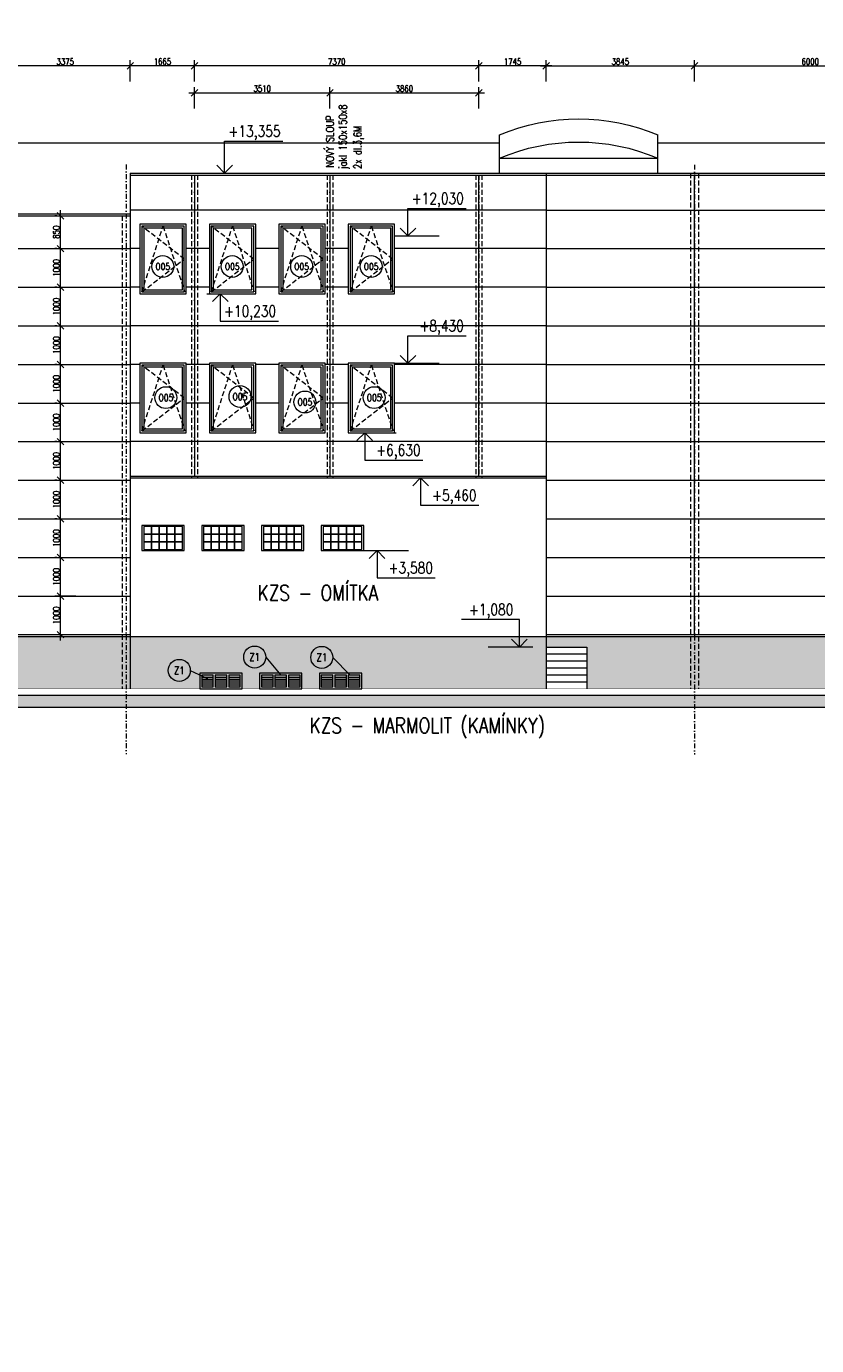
# Model space of a CAD drawing. Header units: millimetres. Extents: x -485339 to 350584, y -1189936 to 0.
# Tile 170 of 256: x -73199 to -52715, y -989655 to -955481. Entities that reach past the tile are written whole.
import ezdxf
from ezdxf.enums import TextEntityAlignment as Align

# ---------------------------------------------------------------- set-up
doc = ezdxf.new("R2010")
doc.units = ezdxf.units.MM
doc.header["$LTSCALE"] = 10
doc.linetypes.add('DASHDOT', pattern=[25.4, 12.7, -6.35, 0, -6.35])
doc.linetypes.add('ČÁRKOVANÁ', pattern=[19.05, 12.7, -6.35])
doc.layers.get('Defpoints').update_dxf_attribs({"color": 201})
for name, color, linetype, lineweight in [('N_kóty', 10, 'Continuous', 18), ('N_okna', 10, 'Continuous', 18), ('N_popis', 10, 'Continuous', 18), ('N_popis_fasáda', 212, 'Continuous', 18), ('N_popis_otvory', 10, 'Continuous', 18), ('N_čáry_obv.plášt', 212, 'Continuous', 18), ('N_čáry_plné', 10, 'Continuous', 18), ('N_šrary', 10, 'Continuous', 18), ('St__otvory_dveře', 40, 'Continuous', 18), ('St_kóty', 132, 'Continuous', 18), ('St_kóty_výškové', 132, 'Continuous', 18), ('St_otvory_okna', 40, 'Continuous', 18), ('St_sloupy_opláštění_pohled', 25, 'ČÁRKOVANÁ', 18), ('St_čáry_obrys', 5, 'Continuous', 35), ('St_čáry_plné', 250, 'Continuous', 18), ('St_šrafy', 250, 'Continuous', 18)]:
    doc.layers.add(name, color=color, linetype=linetype, lineweight=lineweight)
doc.styles.add('ROMANS', font='romans.shx', dxfattribs={"width": 0.8})
doc.styles.get("Standard").update_dxf_attribs({"font": 'simplex.shx', "width": 0.8})
doc.dimstyles.new('stavebníM100', dxfattribs={"dimtxt": 165, "dimasz": 170, "dimexe": 150, "dimexo": 100, "dimgap": 30, "dimtad": 1, "dimdec": 0, "dimtxsty": 'Standard', "dimblk": 'OBLIQUE', "dimcen": -2.5, "dimdle": 150, "dimclrd": 256, "dimclre": 256, "dimclrt": 256, "dimadec": 4, "dimazin": 0, "dimtfac": 1, "dimtdec": 0, "dimtmove": 2, "dimatfit": 3, "dimldrblk": 'OBLIQUE', "dimfxl": 400, "dimfxlon": 1, "dimlwd": -1, "dimlwe": -1, "dimarcsym": 0})

# ---------------------------------------------------------------- blocks, each defined once
blk = doc.blocks.new('G$C234DA3A5')
at = {"layer": 'St_otvory_okna', "color": 0}
for points in [[(0, 0), (1200, 0), (1200, 1800), (0, 1800)], [(50, 50), (1150, 50), (1150, 1750), (50, 1750)], [(100, 100), (1100, 100), (1100, 1700), (100, 1700)]]:
    blk.add_lwpolyline(points, close=True, dxfattribs=at)
at = {"layer": 'St_otvory_okna', "color": 0, "linetype": 'ČÁRKOVANÁ'}
for points in [[(50, 50), (1150, 900), (50, 1750)], [(50, 50), (600, 1750), (1162, 50)]]:
    blk.add_lwpolyline(points, dxfattribs=at)
blk = doc.blocks.new('*U5587')
at = {"layer": 'St_otvory_okna'}
blk.add_lwpolyline([(-100, -100), (100, -100), (100, 100), (-100, 100)], close=True, dxfattribs=at)
blk = doc.blocks.new('*U5586')
at = {"layer": 'St_otvory_okna'}
for p in [(0, 400), (200, 400), (400, 400), (600, 400), (800, 400), (0, 200), (0, 0), (200, 200), (200, 0), (400, 200), (400, 0), (600, 200), (600, 0), (800, 200), (800, 0)]:
    blk.add_blockref('*U5587', p, dxfattribs=at)
blk = doc.blocks.new('*U5589')
at = {"layer": 'St_otvory_okna'}
blk.add_lwpolyline([(-100, -100), (100, -100), (100, 100), (-100, 100)], close=True, dxfattribs=at)
blk = doc.blocks.new('*U5588')
at = {"layer": 'St_otvory_okna'}
for p in [(0, 400), (200, 400), (400, 400), (600, 400), (800, 400), (0, 200), (0, 0), (200, 200), (200, 0), (400, 200), (400, 0), (600, 200), (600, 0), (800, 200), (800, 0)]:
    blk.add_blockref('*U5589', p, dxfattribs=at)
blk = doc.blocks.new('*U5591')
at = {"layer": 'St_otvory_okna'}
blk.add_lwpolyline([(-100, -100), (100, -100), (100, 100), (-100, 100)], close=True, dxfattribs=at)
blk = doc.blocks.new('*U5590')
at = {"layer": 'St_otvory_okna'}
for p in [(0, 400), (200, 400), (400, 400), (600, 400), (800, 400), (0, 200), (0, 0), (200, 200), (200, 0), (400, 200), (400, 0), (600, 200), (600, 0), (800, 200), (800, 0)]:
    blk.add_blockref('*U5591', p, dxfattribs=at)
blk = doc.blocks.new('*U5593')
at = {"layer": 'St_otvory_okna'}
blk.add_lwpolyline([(-100, -100), (100, -100), (100, 100), (-100, 100)], close=True, dxfattribs=at)
blk = doc.blocks.new('*U5592')
at = {"layer": 'St_otvory_okna'}
for p in [(0, 400), (200, 400), (400, 400), (600, 400), (800, 400), (0, 200), (0, 0), (200, 200), (200, 0), (400, 200), (400, 0), (600, 200), (600, 0), (800, 200), (800, 0)]:
    blk.add_blockref('*U5593', p, dxfattribs=at)
blk = doc.blocks.new('G$CCE6EB1B3')
at = {"layer": 'St__otvory_dveře', "color": 0}
for points in [[(-550, -400), (550, -400), (550, 0), (-550, 0)], [(-500, -350), (-200, -350), (-200, -50), (-500, -50)], [(-150, -350), (150, -350), (150, -50), (-150, -50)], [(200, -350), (500, -350), (500, -50), (200, -50)]]:
    blk.add_lwpolyline(points, close=True, dxfattribs=at)
for points in [[(-500, -100), (-200, -100)], [(-500, -150), (-200, -150)], [(-500, -200), (-200, -200)], [(-500, -250), (-200, -250)], [(-500, -300), (-200, -300)], [(-150, -100), (150, -100)], [(-150, -150), (150, -150)], [(-150, -200), (150, -200)], [(-150, -250), (150, -250)], [(-150, -300), (150, -300)], [(200, -100), (500, -100)], [(200, -150), (500, -150)], [(200, -200), (500, -200)], [(200, -250), (500, -250)], [(200, -300), (500, -300)]]:
    blk.add_lwpolyline(points, dxfattribs=at)
blk = doc.blocks.new('*U4031')
at = {"color": 0, "linetype": 'ByBlock', "lineweight": -2}
blk.add_line((3, 0), (-7, 0), dxfattribs=at)
for points in [[(0, 0), (0, -6.12), (0, -6.12), (-13, -6.12)], [(1.75, -1.75), (0, 0), (-1.75, -1.75)]]:
    blk.add_lwpolyline(points, dxfattribs=at)
at = {"color": 0, "linetype": 'ByBlock', "lineweight": -2, "style": 'ROMANS', "width": 0.8}
for tag, p in [('VYSKA', (-3.45, -2.62)), ('POPIS_001', (-12.5, -7.13))]:
    blk.add_attdef(tag, text='', height=2.5, dxfattribs=at).set_placement(p, align=Align.TOP_RIGHT)
blk = doc.blocks.new('*U4033')
at = {"color": 0, "linetype": 'ByBlock', "lineweight": -2}
blk.add_line((3, 0), (-7, 0), dxfattribs=at)
for points in [[(0, 0), (0, 6.12), (0, 6.12), (-13, 6.12)], [(1.75, 1.75), (0, 0), (-1.75, 1.75)]]:
    blk.add_lwpolyline(points, dxfattribs=at)
at = {"color": 0, "linetype": 'ByBlock', "lineweight": -2, "style": 'ROMANS', "width": 0.8}
for tag, p in [('VYSKA', (-3.45, 9.62)), ('POPIS_001', (-12.5, 5.12))]:
    blk.add_attdef(tag, text='', height=2.5, dxfattribs=at).set_placement(p, align=Align.TOP_RIGHT)
blk = doc.blocks.new('*U4035')
at = {"color": 0, "linetype": 'ByBlock', "lineweight": -2}
blk.add_line((-3, 0), (7, 0), dxfattribs=at)
for points in [[(0, 0), (0, 6.12), (0, 6.12), (13, 6.12)], [(-1.75, 1.75), (0, 0), (1.75, 1.75)]]:
    blk.add_lwpolyline(points, dxfattribs=at)
at = {"color": 0, "linetype": 'ByBlock', "lineweight": -2, "style": 'ROMANS', "width": 0.8}
blk.add_attdef('VYSKA', text='', height=2.5, dxfattribs=at).set_placement((12.5, 9.62), align=Align.TOP_RIGHT)
blk.add_attdef('POPIS_001', text='', height=2.5, dxfattribs=at).set_placement((12.5, 5.12), align=Align.TOP_LEFT)
blk = doc.blocks.new('_OBLIQUE')
at = {"color": 0, "linetype": 'ByBlock'}
blk.add_line((-0.5, -0.5), (0.5, 0.5), dxfattribs=at)
blk = doc.blocks.new('*D6706')
at = {"layer": 'Defpoints', "color": 0}
for p in [(-183011, -959239), (0, -959239), (-183011, -960239)]:
    blk.add_point(p, dxfattribs=at)
at = {"layer": 'N_popis_fasáda'}
for p, q in [((-182611, -959239), (-183161, -959239)), ((-183011, -960389), (-183011, -959089)), ((-183111, -960239), (-183161, -960239))]:
    blk.add_line(p, q, dxfattribs=at)
at = {"layer": 'N_popis_fasáda', "linetype": 'ByBlock', "xscale": 170, "yscale": 170, "zscale": 170}
for p, rotation in [((-183011, -959239), 90), ((-183011, -960239), 270)]:
    blk.add_blockref('_OBLIQUE', p, dxfattribs=dict(at, rotation=rotation))
at = {"layer": 'N_popis_fasáda', "insert": (-183124, -959739), "char_height": 165, "attachment_point": 5, "rotation": 90}
blk.add_mtext('1000', dxfattribs=at)
blk = doc.blocks.new('*D6728')
at = {"layer": 'Defpoints', "color": 0}
for p in [(-55880, -956505), (-59725, -959284), (-55880, -959284)]:
    blk.add_point(p, dxfattribs=at)
at = {"layer": 'N_popis_fasáda'}
for p, q in [((-59875, -956505), (-55730, -956505)), ((-59725, -956905), (-59725, -956355)), ((-55880, -956905), (-55880, -956355))]:
    blk.add_line(p, q, dxfattribs=at)
at = {"layer": 'N_popis_fasáda', "linetype": 'ByBlock', "xscale": 170, "yscale": 170, "zscale": 170, "rotation": 180}
blk.add_blockref('_OBLIQUE', (-59725, -956505), dxfattribs=at)
at = {"layer": 'N_popis_fasáda', "linetype": 'ByBlock', "xscale": 170, "yscale": 170, "zscale": 170}
blk.add_blockref('_OBLIQUE', (-55880, -956505), dxfattribs=at)
at = {"layer": 'N_popis_fasáda', "insert": (-57802, -956393), "char_height": 165, "attachment_point": 5}
blk.add_mtext('3845', dxfattribs=at)
blk = doc.blocks.new('*D6729')
at = {"layer": 'Defpoints', "color": 0}
for p in [(-49880, -956505), (-49880, -959059), (-55880, -959284)]:
    blk.add_point(p, dxfattribs=at)
at = {"layer": 'N_popis_fasáda'}
for p, q in [((-56030, -956505), (-49730, -956505)), ((-55880, -956905), (-55880, -956355)), ((-49880, -956905), (-49880, -956355))]:
    blk.add_line(p, q, dxfattribs=at)
at = {"layer": 'N_popis_fasáda', "linetype": 'ByBlock', "xscale": 170, "yscale": 170, "zscale": 170, "rotation": 180}
blk.add_blockref('_OBLIQUE', (-55880, -956505), dxfattribs=at)
at = {"layer": 'N_popis_fasáda', "linetype": 'ByBlock', "xscale": 170, "yscale": 170, "zscale": 170}
blk.add_blockref('_OBLIQUE', (-49880, -956505), dxfattribs=at)
at = {"layer": 'N_popis_fasáda', "insert": (-52880, -956393), "char_height": 165, "attachment_point": 5}
blk.add_mtext('6000', dxfattribs=at)
blk = doc.blocks.new('*D6756')
at = {"layer": 'Defpoints', "color": 0}
for p in [(-61470, -956505), (-61470, -959284), (-59725, -959334)]:
    blk.add_point(p, dxfattribs=at)
at = {"layer": 'N_popis_fasáda'}
for p, q in [((-59575, -956505), (-61620, -956505)), ((-61470, -956905), (-61470, -956355)), ((-59725, -956905), (-59725, -956355))]:
    blk.add_line(p, q, dxfattribs=at)
at = {"layer": 'N_popis_fasáda', "linetype": 'ByBlock', "xscale": 170, "yscale": 170, "zscale": 170, "rotation": 180}
blk.add_blockref('_OBLIQUE', (-61470, -956505), dxfattribs=at)
at = {"layer": 'N_popis_fasáda', "linetype": 'ByBlock', "xscale": 170, "yscale": 170, "zscale": 170}
blk.add_blockref('_OBLIQUE', (-59725, -956505), dxfattribs=at)
at = {"layer": 'N_popis_fasáda', "insert": (-60597, -956393), "char_height": 165, "attachment_point": 5}
blk.add_mtext('1745', dxfattribs=at)
blk = doc.blocks.new('*D6757')
at = {"layer": 'Defpoints', "color": 0}
for p in [(-68840, -956505), (-68840, -959334), (-61470, -959284)]:
    blk.add_point(p, dxfattribs=at)
at = {"layer": 'N_popis_fasáda'}
for p, q in [((-61320, -956505), (-68990, -956505)), ((-68840, -956905), (-68840, -956355)), ((-61470, -956905), (-61470, -956355))]:
    blk.add_line(p, q, dxfattribs=at)
at = {"layer": 'N_popis_fasáda', "linetype": 'ByBlock', "xscale": 170, "yscale": 170, "zscale": 170, "rotation": 180}
blk.add_blockref('_OBLIQUE', (-68840, -956505), dxfattribs=at)
at = {"layer": 'N_popis_fasáda', "linetype": 'ByBlock', "xscale": 170, "yscale": 170, "zscale": 170}
blk.add_blockref('_OBLIQUE', (-61470, -956505), dxfattribs=at)
at = {"layer": 'N_popis_fasáda', "insert": (-65155, -956393), "char_height": 165, "attachment_point": 5}
blk.add_mtext('7370', dxfattribs=at)
blk = doc.blocks.new('*D6758')
at = {"layer": 'Defpoints', "color": 0}
for p in [(-70505, -956505), (-70505, -959334), (-68840, -959334)]:
    blk.add_point(p, dxfattribs=at)
at = {"layer": 'N_popis_fasáda'}
for p, q in [((-68690, -956505), (-70655, -956505)), ((-70505, -956905), (-70505, -956355)), ((-68840, -956905), (-68840, -956355))]:
    blk.add_line(p, q, dxfattribs=at)
at = {"layer": 'N_popis_fasáda', "linetype": 'ByBlock', "xscale": 170, "yscale": 170, "zscale": 170, "rotation": 180}
blk.add_blockref('_OBLIQUE', (-70505, -956505), dxfattribs=at)
at = {"layer": 'N_popis_fasáda', "linetype": 'ByBlock', "xscale": 170, "yscale": 170, "zscale": 170}
blk.add_blockref('_OBLIQUE', (-68840, -956505), dxfattribs=at)
at = {"layer": 'N_popis_fasáda', "ltscale": 2, "insert": (-69672, -956393), "char_height": 165, "attachment_point": 5}
blk.add_mtext('1665', dxfattribs=at)
blk = doc.blocks.new('*D6759')
at = {"layer": 'Defpoints', "color": 0}
for p in [(-73880, -956505), (-73880, -959059), (-70505, -959334)]:
    blk.add_point(p, dxfattribs=at)
at = {"layer": 'N_popis_fasáda'}
for p, q in [((-70355, -956505), (-74030, -956505)), ((-73880, -956905), (-73880, -956355)), ((-70505, -956905), (-70505, -956355))]:
    blk.add_line(p, q, dxfattribs=at)
at = {"layer": 'N_popis_fasáda', "linetype": 'ByBlock', "xscale": 170, "yscale": 170, "zscale": 170, "rotation": 180}
blk.add_blockref('_OBLIQUE', (-73880, -956505), dxfattribs=at)
at = {"layer": 'N_popis_fasáda', "linetype": 'ByBlock', "xscale": 170, "yscale": 170, "zscale": 170}
blk.add_blockref('_OBLIQUE', (-70505, -956505), dxfattribs=at)
at = {"layer": 'N_popis_fasáda', "ltscale": 2, "insert": (-72192, -956393), "char_height": 165, "attachment_point": 5}
blk.add_mtext('3375', dxfattribs=at)
blk = doc.blocks.new('*D6778')
at = {"layer": 'Defpoints', "color": 0}
for p in [(-72313, -970239), (-70715, -970239), (-70715, -971239)]:
    blk.add_point(p, dxfattribs=at)
at = {"layer": 'N_popis_fasáda'}
for p, q in [((-72313, -971389), (-72313, -970089)), ((-71913, -970239), (-72463, -970239)), ((-71913, -971239), (-72463, -971239))]:
    blk.add_line(p, q, dxfattribs=at)
at = {"layer": 'N_popis_fasáda', "linetype": 'ByBlock', "xscale": 170, "yscale": 170, "zscale": 170}
for p, rotation in [((-72313, -970239), 90), ((-72313, -971239), 270)]:
    blk.add_blockref('_OBLIQUE', p, dxfattribs=dict(at, rotation=rotation))
at = {"layer": 'N_popis_fasáda', "insert": (-72425, -970739), "char_height": 165, "attachment_point": 5, "rotation": 90}
blk.add_mtext('1000', dxfattribs=at)
blk = doc.blocks.new('*D6779')
at = {"layer": 'Defpoints', "color": 0}
for p in [(-72313, -969239), (-72313, -969239), (-70715, -970239)]:
    blk.add_point(p, dxfattribs=at)
at = {"layer": 'N_popis_fasáda'}
for p, q in [((-72313, -970389), (-72313, -969089)), ((-72413, -969239), (-72463, -969239)), ((-71913, -970239), (-72463, -970239))]:
    blk.add_line(p, q, dxfattribs=at)
at = {"layer": 'N_popis_fasáda', "linetype": 'ByBlock', "xscale": 170, "yscale": 170, "zscale": 170}
for p, rotation in [((-72313, -969239), 90), ((-72313, -970239), 270)]:
    blk.add_blockref('_OBLIQUE', p, dxfattribs=dict(at, rotation=rotation))
at = {"layer": 'N_popis_fasáda', "insert": (-72425, -969739), "char_height": 165, "attachment_point": 5, "rotation": 90}
blk.add_mtext('1000', dxfattribs=at)
blk = doc.blocks.new('*D6780')
at = {"layer": 'Defpoints', "color": 0}
for p in [(-72313, -968239), (-72313, -968239), (-72313, -969239)]:
    blk.add_point(p, dxfattribs=at)
at = {"layer": 'N_popis_fasáda'}
for p, q in [((-72313, -969389), (-72313, -968089)), ((-72413, -968239), (-72463, -968239)), ((-72413, -969239), (-72463, -969239))]:
    blk.add_line(p, q, dxfattribs=at)
at = {"layer": 'N_popis_fasáda', "linetype": 'ByBlock', "xscale": 170, "yscale": 170, "zscale": 170}
for p, rotation in [((-72313, -968239), 90), ((-72313, -969239), 270)]:
    blk.add_blockref('_OBLIQUE', p, dxfattribs=dict(at, rotation=rotation))
at = {"layer": 'N_popis_fasáda', "insert": (-72425, -968739), "char_height": 165, "attachment_point": 5, "rotation": 90}
blk.add_mtext('1000', dxfattribs=at)
blk = doc.blocks.new('*D6781')
at = {"layer": 'Defpoints', "color": 0}
for p in [(-72313, -967239), (-72313, -967239), (-72313, -968239)]:
    blk.add_point(p, dxfattribs=at)
at = {"layer": 'N_popis_fasáda'}
for p, q in [((-72313, -968389), (-72313, -967089)), ((-72413, -967239), (-72463, -967239)), ((-72413, -968239), (-72463, -968239))]:
    blk.add_line(p, q, dxfattribs=at)
at = {"layer": 'N_popis_fasáda', "linetype": 'ByBlock', "xscale": 170, "yscale": 170, "zscale": 170}
for p, rotation in [((-72313, -967239), 90), ((-72313, -968239), 270)]:
    blk.add_blockref('_OBLIQUE', p, dxfattribs=dict(at, rotation=rotation))
at = {"layer": 'N_popis_fasáda', "insert": (-72425, -967739), "char_height": 165, "attachment_point": 5, "rotation": 90}
blk.add_mtext('1000', dxfattribs=at)
blk = doc.blocks.new('*D6782')
at = {"layer": 'Defpoints', "color": 0}
for p in [(-72313, -966239), (-72313, -966239), (-72313, -967239)]:
    blk.add_point(p, dxfattribs=at)
at = {"layer": 'N_popis_fasáda'}
for p, q in [((-72413, -966239), (-72463, -966239)), ((-72313, -967389), (-72313, -966089)), ((-72413, -967239), (-72463, -967239))]:
    blk.add_line(p, q, dxfattribs=at)
at = {"layer": 'N_popis_fasáda', "linetype": 'ByBlock', "xscale": 170, "yscale": 170, "zscale": 170}
for p, rotation in [((-72313, -966239), 90), ((-72313, -967239), 270)]:
    blk.add_blockref('_OBLIQUE', p, dxfattribs=dict(at, rotation=rotation))
at = {"layer": 'N_popis_fasáda', "insert": (-72425, -966739), "char_height": 165, "attachment_point": 5, "rotation": 90}
blk.add_mtext('1000', dxfattribs=at)
blk = doc.blocks.new('*D6783')
at = {"layer": 'Defpoints', "color": 0}
for p in [(-72313, -965239), (-72313, -965239), (-72313, -966239)]:
    blk.add_point(p, dxfattribs=at)
at = {"layer": 'N_popis_fasáda'}
for p, q in [((-72413, -965239), (-72463, -965239)), ((-72313, -966389), (-72313, -965089)), ((-72413, -966239), (-72463, -966239))]:
    blk.add_line(p, q, dxfattribs=at)
at = {"layer": 'N_popis_fasáda', "linetype": 'ByBlock', "xscale": 170, "yscale": 170, "zscale": 170}
for p, rotation in [((-72313, -965239), 90), ((-72313, -966239), 270)]:
    blk.add_blockref('_OBLIQUE', p, dxfattribs=dict(at, rotation=rotation))
at = {"layer": 'N_popis_fasáda', "insert": (-72425, -965739), "char_height": 165, "attachment_point": 5, "rotation": 90}
blk.add_mtext('1000', dxfattribs=at)
blk = doc.blocks.new('*D6784')
at = {"layer": 'Defpoints', "color": 0}
for p in [(-72313, -964239), (-72313, -964239), (-72313, -965239)]:
    blk.add_point(p, dxfattribs=at)
at = {"layer": 'N_popis_fasáda'}
for p, q in [((-72413, -964239), (-72463, -964239)), ((-72313, -965389), (-72313, -964089)), ((-72413, -965239), (-72463, -965239))]:
    blk.add_line(p, q, dxfattribs=at)
at = {"layer": 'N_popis_fasáda', "linetype": 'ByBlock', "xscale": 170, "yscale": 170, "zscale": 170}
for p, rotation in [((-72313, -964239), 90), ((-72313, -965239), 270)]:
    blk.add_blockref('_OBLIQUE', p, dxfattribs=dict(at, rotation=rotation))
at = {"layer": 'N_popis_fasáda', "insert": (-72425, -964739), "char_height": 165, "attachment_point": 5, "rotation": 90}
blk.add_mtext('1000', dxfattribs=at)
blk = doc.blocks.new('*D6785')
at = {"layer": 'Defpoints', "color": 0}
for p in [(-72313, -963239), (-72313, -963239), (-72313, -964239)]:
    blk.add_point(p, dxfattribs=at)
at = {"layer": 'N_popis_fasáda'}
for p, q in [((-72413, -963239), (-72463, -963239)), ((-72313, -964389), (-72313, -963089)), ((-72413, -964239), (-72463, -964239))]:
    blk.add_line(p, q, dxfattribs=at)
at = {"layer": 'N_popis_fasáda', "linetype": 'ByBlock', "xscale": 170, "yscale": 170, "zscale": 170}
for p, rotation in [((-72313, -963239), 90), ((-72313, -964239), 270)]:
    blk.add_blockref('_OBLIQUE', p, dxfattribs=dict(at, rotation=rotation))
at = {"layer": 'N_popis_fasáda', "insert": (-72425, -963739), "char_height": 165, "attachment_point": 5, "rotation": 90}
blk.add_mtext('1000', dxfattribs=at)
blk = doc.blocks.new('*D6786')
at = {"layer": 'Defpoints', "color": 0}
for p in [(-72313, -962239), (-72313, -962239), (-72313, -963239)]:
    blk.add_point(p, dxfattribs=at)
at = {"layer": 'N_popis_fasáda'}
for p, q in [((-72413, -962239), (-72463, -962239)), ((-72313, -963389), (-72313, -962089)), ((-72413, -963239), (-72463, -963239))]:
    blk.add_line(p, q, dxfattribs=at)
at = {"layer": 'N_popis_fasáda', "linetype": 'ByBlock', "xscale": 170, "yscale": 170, "zscale": 170}
for p, rotation in [((-72313, -962239), 90), ((-72313, -963239), 270)]:
    blk.add_blockref('_OBLIQUE', p, dxfattribs=dict(at, rotation=rotation))
at = {"layer": 'N_popis_fasáda', "insert": (-72425, -962739), "char_height": 165, "attachment_point": 5, "rotation": 90}
blk.add_mtext('1000', dxfattribs=at)
blk = doc.blocks.new('*D6787')
at = {"layer": 'Defpoints', "color": 0}
for p in [(-72313, -961239), (-72313, -961239), (-72313, -962239)]:
    blk.add_point(p, dxfattribs=at)
at = {"layer": 'N_popis_fasáda'}
for p, q in [((-72413, -961239), (-72463, -961239)), ((-72313, -962389), (-72313, -961089)), ((-72413, -962239), (-72463, -962239))]:
    blk.add_line(p, q, dxfattribs=at)
at = {"layer": 'N_popis_fasáda', "linetype": 'ByBlock', "xscale": 170, "yscale": 170, "zscale": 170}
for p, rotation in [((-72313, -961239), 90), ((-72313, -962239), 270)]:
    blk.add_blockref('_OBLIQUE', p, dxfattribs=dict(at, rotation=rotation))
at = {"layer": 'N_popis_fasáda', "insert": (-72425, -961739), "char_height": 165, "attachment_point": 5, "rotation": 90}
blk.add_mtext('1000', dxfattribs=at)
blk = doc.blocks.new('*D6788')
at = {"layer": 'Defpoints', "color": 0}
for p in [(-72313, -960388), (-72313, -960388), (-72313, -961239)]:
    blk.add_point(p, dxfattribs=at)
at = {"layer": 'N_popis_fasáda'}
for p, q in [((-72313, -961389), (-72313, -960238)), ((-72413, -960388), (-72463, -960388)), ((-72413, -961239), (-72463, -961239))]:
    blk.add_line(p, q, dxfattribs=at)
at = {"layer": 'N_popis_fasáda', "linetype": 'ByBlock', "xscale": 170, "yscale": 170, "zscale": 170}
for p, rotation in [((-72313, -960388), 90), ((-72313, -961239), 270)]:
    blk.add_blockref('_OBLIQUE', p, dxfattribs=dict(at, rotation=rotation))
at = {"layer": 'N_popis_fasáda', "insert": (-72425, -960813), "char_height": 165, "attachment_point": 5, "rotation": 90}
blk.add_mtext('850', dxfattribs=at)
blk = doc.blocks.new('*D7830')
at = {"layer": 'Defpoints', "color": 0}
for p in [(-70505, 0), (-71855, -1049224), (-70505, -1049224)]:
    blk.add_point(p, dxfattribs=at)
at = {"layer": 'St_kóty'}
for p, q in [((-71855, -1049124), (-71855, -1049074)), ((-70505, -1048824), (-70505, -1049374)), ((-72005, -1049224), (-70355, -1049224))]:
    blk.add_line(p, q, dxfattribs=at)
at = {"layer": 'St_kóty', "linetype": 'ByBlock', "xscale": 170, "yscale": 170, "zscale": 170, "rotation": 180}
blk.add_blockref('_OBLIQUE', (-71855, -1049224), dxfattribs=at)
at = {"layer": 'St_kóty', "linetype": 'ByBlock', "xscale": 170, "yscale": 170, "zscale": 170}
blk.add_blockref('_OBLIQUE', (-70505, -1049224), dxfattribs=at)
at = {"layer": 'St_kóty', "insert": (-71180, -1049112), "char_height": 165, "attachment_point": 5}
blk.add_mtext('1350', dxfattribs=at)
blk = doc.blocks.new('*D8031')
at = {"layer": 'Defpoints', "color": 0}
for p in [(-65330, -957205), (-68840, -959334), (-65330, -959334)]:
    blk.add_point(p, dxfattribs=at)
at = {"layer": 'N_kóty'}
for p, q in [((-68840, -957605), (-68840, -957055)), ((-65330, -957605), (-65330, -957055)), ((-68990, -957205), (-65180, -957205))]:
    blk.add_line(p, q, dxfattribs=at)
at = {"layer": 'N_kóty', "linetype": 'ByBlock', "xscale": 170, "yscale": 170, "zscale": 170, "rotation": 180}
blk.add_blockref('_OBLIQUE', (-68840, -957205), dxfattribs=at)
at = {"layer": 'N_kóty', "linetype": 'ByBlock', "xscale": 170, "yscale": 170, "zscale": 170}
blk.add_blockref('_OBLIQUE', (-65330, -957205), dxfattribs=at)
at = {"layer": 'N_kóty', "lineweight": 18, "insert": (-67085, -957093), "char_height": 165, "attachment_point": 5}
blk.add_mtext('3510', dxfattribs=at)
blk = doc.blocks.new('*D8032')
at = {"layer": 'Defpoints', "color": 0}
for p in [(-61470, -957205), (-65330, -959334), (-61470, -959334)]:
    blk.add_point(p, dxfattribs=at)
at = {"layer": 'N_kóty'}
for p, q in [((-65330, -957605), (-65330, -957055)), ((-61470, -957605), (-61470, -957055)), ((-65480, -957205), (-61320, -957205))]:
    blk.add_line(p, q, dxfattribs=at)
at = {"layer": 'N_kóty', "linetype": 'ByBlock', "xscale": 170, "yscale": 170, "zscale": 170, "rotation": 180}
blk.add_blockref('_OBLIQUE', (-65330, -957205), dxfattribs=at)
at = {"layer": 'N_kóty', "linetype": 'ByBlock', "xscale": 170, "yscale": 170, "zscale": 170}
blk.add_blockref('_OBLIQUE', (-61470, -957205), dxfattribs=at)
at = {"layer": 'N_kóty', "lineweight": 18, "insert": (-63400, -957093), "char_height": 165, "attachment_point": 5}
blk.add_mtext('3860', dxfattribs=at)
blk = doc.blocks.new('G$C70901807')
at = {"layer": 'St_otvory_okna', "color": 0}
for points in [[(0, -1500), (1200, -1500), (1200, 300), (0, 300)], [(50, -1450), (1150, -1450), (1150, 250), (50, 250)], [(100, -1400), (1100, -1400), (1100, 200), (100, 200)]]:
    blk.add_lwpolyline(points, close=True, dxfattribs=at)
at = {"layer": 'St_otvory_okna', "color": 0, "linetype": 'ČÁRKOVANÁ'}
for points in [[(50, -1450), (1150, -600), (50, 250)], [(50, -1450), (600, 250), (1162, -1450)]]:
    blk.add_lwpolyline(points, dxfattribs=at)
blk = doc.blocks.new('*U8566')
at = {"color": 0, "linetype": 'ByBlock', "lineweight": -2}
blk.add_line((3, 0), (-7, 0), dxfattribs=at)
for points in [[(0, 0), (0, 7.13), (0, 7.13), (-13, 7.13)], [(1.75, 1.75), (0, 0), (-1.75, 1.75)]]:
    blk.add_lwpolyline(points, dxfattribs=at)
at = {"color": 0, "linetype": 'ByBlock', "lineweight": -2, "style": 'ROMANS', "width": 0.8}
for tag, p in [('VYSKA', (-3.45, 10.63)), ('POPIS_001', (-12.5, 6.13))]:
    blk.add_attdef(tag, text='', height=2.5, dxfattribs=at).set_placement(p, align=Align.TOP_RIGHT)

msp = doc.modelspace()

# ---------------------------------------------------------------- hatches: boundary and pattern name
at = {"layer": 'N_šrary'}
h = msp.add_hatch(dxfattribs=at)
h.set_pattern_fill('AR-SAND', color=256, scale=5)
h.paths.add_polyline_path([(-70504.9, -971288.5), (-140279.9, -971288.5), (-140279.9, -972638.5), (-70504.9, -972638.5)])
h = msp.add_hatch(dxfattribs=at)
h.set_pattern_fill('AR-SAND', color=256, scale=5)
h.paths.add_polyline_path([(-59724.9, -972278.5), (-59724.9, -972098.5), (-59724.9, -971918.5), (-59724.9, -971738.5), (-59724.9, -971558.5), (-59724.9, -971288.5), (-70504.9, -971288.5), (-70504.9, -972638.5), (-59724.9, -972638.5), (-59724.9, -972458.5)])
h = msp.add_hatch(dxfattribs=at)
h.set_pattern_fill('AR-SAND', color=256, scale=5)
h.paths.add_polyline_path([(-58674.9, -972638.5), (-43626.2, -972638.5), (-43626.2, -971288.5), (-59724.9, -971288.5), (-59724.9, -971558.5), (-58674.9, -971558.5), (-58674.9, -971738.5), (-58674.9, -971918.5), (-58674.9, -972098.5), (-58674.9, -972278.5), (-58674.9, -972458.5)])
at = {"layer": 'St_šrafy'}
h = msp.add_hatch(color=256, dxfattribs=at)
h.dxf.hatch_style = 1
h.paths.add_polyline_path([(-142454.3, -973113.5), (-42636.8, -973113.5), (-42636.8, -972813.5), (-142454.3, -972813.5)])

# ---------------------------------------------------------------- linework, layer by layer
at = {"layer": 'N_okna'}
for points in [[(-70254.9, -962408.5), (-69054.9, -962408.5), (-69054.9, -960608.5), (-70254.9, -960608.5)], [(-68454.9, -962408.5), (-67254.9, -962408.5), (-67254.9, -960608.5), (-68454.9, -960608.5)], [(-66654.9, -962408.5), (-65454.9, -962408.5), (-65454.9, -960608.5), (-66654.9, -960608.5)], [(-64854.9, -962408.5), (-63654.9, -962408.5), (-63654.9, -960608.5), (-64854.9, -960608.5)]]:
    msp.add_lwpolyline(points, close=True, dxfattribs=at)
at = {"layer": 'N_popis'}
for points in [[(-66994.5, -971819.3), (-66604.9, -972288.5)], [(-65255, -971826.9), (-64809.3, -972288.5)], [(-68951, -972165.7), (-68505.4, -972376.6)]]:
    msp.add_lwpolyline(points, dxfattribs=at)
for centre in [(-67280.4, -971819.3), (-65540.9, -971826.9), (-69236.9, -972165.7)]:
    msp.add_circle(centre, 285.9, dxfattribs=at)
at = {"layer": 'N_popis_otvory'}
for centre in [(-69663.4, -961701.7), (-67863.4, -961701.7), (-66063.4, -961701.7), (-64263.4, -961701.7), (-69583.3, -965097.7), (-67662.5, -965070.9), (-65979.5, -965212.6), (-64183.3, -965097.7)]:
    msp.add_circle(centre, 283.2, dxfattribs=at)
at = {"layer": 'N_čáry_obv.plášt'}
for points in [[(-68839.9, -959333.5), (-68839.9, -967128.5)], [(-65329.9, -959333.5), (-65329.9, -967128.5)], [(-61469.9, -967128.5), (-61469.9, -959333.5)], [(-55879.9, -971238.5), (-55879.9, -959333.5)], [(-59724.9, -960238.5), (-70504.9, -960238.5)], [(-59724.9, -960238.5), (-43626.2, -960238.5)], [(-140279.9, -961238.5), (-70504.9, -961238.5)], [(-70254.9, -961238.5), (-70504.9, -961238.5)], [(-68454.9, -961238.5), (-69054.9, -961238.5)], [(-66654.9, -961238.5), (-67254.9, -961238.5)], [(-64854.9, -961238.5), (-65454.9, -961238.5)], [(-59724.9, -961238.5), (-63654.9, -961238.5)], [(-59724.9, -961238.5), (-43626.2, -961238.5)], [(-140279.9, -962238.5), (-70504.9, -962238.5)], [(-70254.9, -962238.5), (-70504.9, -962238.5)], [(-68454.9, -962238.5), (-69054.9, -962238.5)], [(-66654.9, -962238.5), (-67254.9, -962238.5)], [(-64854.9, -962238.5), (-65454.9, -962238.5)], [(-59724.9, -962238.5), (-63654.9, -962238.5)], [(-59724.9, -962238.5), (-43626.2, -962238.5)], [(-140279.9, -963238.5), (-70504.9, -963238.5)], [(-59724.9, -963238.5), (-70504.9, -963238.5)], [(-59724.9, -963238.5), (-43626.2, -963238.5)], [(-140279.9, -964238.5), (-70504.9, -964238.5)], [(-70254.9, -964238.5), (-70504.9, -964238.5)], [(-68454.9, -964238.5), (-69054.9, -964238.5)], [(-66654.9, -964238.5), (-67254.9, -964238.5)], [(-64854.9, -964238.5), (-65454.9, -964238.5)], [(-59724.9, -964238.5), (-63654.9, -964238.5)], [(-59724.9, -964238.5), (-43626.2, -964238.5)], [(-140279.9, -965238.5), (-70504.9, -965238.5)], [(-70254.9, -965238.5), (-70504.9, -965238.5)], [(-68454.9, -965238.5), (-69054.9, -965238.5)], [(-66654.9, -965238.5), (-67254.9, -965238.5)], [(-64854.9, -965238.5), (-65454.9, -965238.5)], [(-59724.9, -965238.5), (-63654.9, -965238.5)], [(-59724.9, -965238.5), (-43626.2, -965238.5)], [(-140279.9, -966238.5), (-70504.9, -966238.5)], [(-59724.9, -966238.5), (-70504.9, -966238.5)], [(-59724.9, -966238.5), (-43626.2, -966238.5)], [(-140279.9, -967238.5), (-70504.9, -967238.5)], [(-59724.9, -967238.5), (-43626.2, -967238.5)], [(-115984.9, -968238.5), (-70504.9, -968238.5)], [(-59724.9, -968238.5), (-43626.2, -968238.5)], [(-140279.9, -969238.5), (-70504.9, -969238.5)], [(-59724.9, -969238.5), (-43626.2, -969238.5)], [(-73984.9, -970238.5), (-70504.9, -970238.5)], [(-59724.9, -970238.5), (-43626.2, -970238.5)], [(-140279.9, -971238.5), (-70504.9, -971238.5)], [(-59724.9, -971238.5), (-43626.2, -971238.5)]]:
    msp.add_lwpolyline(points, dxfattribs=at)
at = {"layer": 'N_čáry_plné', "lineweight": 18}
for p, q in [((-60934.2, -959283.5), (-60934.2, -958291.9)), ((-56834.2, -959283.5), (-56834.2, -958291.9)), ((-60934.2, -958893.1), (-56834.2, -958893.1))]:
    msp.add_line(p, q, dxfattribs=at)
for points in [[(-60934.2, -958291.9, -0.2022781), (-56834.2, -958291.9)], [(-60934.2, -958893.1, -0.2022781), (-56834.2, -958893.1)]]:
    msp.add_lwpolyline(points, format="xyb", dxfattribs=at)
at = {"layer": 'N_šrary'}
for points in [[(-80834.2, -958494.3), (-60934.2, -958494.3)], [(-56834.2, -958494.3), (-43626.2, -958494.3)], [(-70504.9, -959283.5), (-43626.2, -959283.5)], [(-70504.9, -959333.5), (-43626.2, -959333.5)], [(-140579.9, -960338.5), (-70504.9, -960338.5)], [(-140579.9, -960388.5), (-70504.9, -960388.5)], [(-70504.9, -967128.5), (-59724.9, -967128.5)], [(-70504.9, -967178.5), (-59724.9, -967178.5)], [(-140279.9, -971288.5), (-70504.9, -971288.5)], [(-70504.9, -971288.5), (-59724.9, -971288.5)], [(-59724.9, -971288.5), (-43626.2, -971288.5)]]:
    msp.add_lwpolyline(points, dxfattribs=at)
at = {"layer": 'St_sloupy_opláštění_pohled', "linetype": 'DASHDOT'}
for points in [[(-70609.9, -959059.2), (-70609.9, -974336.9)], [(-55879.9, -959063.9), (-55879.9, -974341.6)], [(-68839.9, -959333.5), (-68839.9, -967178.5)], [(-65329.9, -959333.5), (-65329.9, -967178.5)], [(-61469.9, -959333.5), (-61469.9, -967178.5)]]:
    msp.add_lwpolyline(points, dxfattribs=at)
at = {"layer": 'St_sloupy_opláštění_pohled'}
for points in [[(-68914.9, -959333.5), (-68914.9, -967178.5)], [(-68764.9, -959333.5), (-68764.9, -967178.5)], [(-61544.9, -959333.5), (-61544.9, -967178.5)], [(-61394.9, -959333.5), (-61394.9, -967178.5)], [(-55984.9, -959283.5), (-55984.9, -972643.3)], [(-55774.9, -959283.5), (-55774.9, -972643.3)], [(-70714.9, -960388.5), (-70714.9, -972638.5)]]:
    msp.add_lwpolyline(points, dxfattribs=at)
at = {"layer": 'St_sloupy_opláštění_pohled', "color": 10}
for points in [[(-65404.9, -959333.5), (-65404.9, -967178.5)], [(-65254.9, -959333.5), (-65254.9, -967178.5)]]:
    msp.add_lwpolyline(points, dxfattribs=at)
at = {"layer": 'St_čáry_obrys', "const_width": 10}
msp.add_lwpolyline([(-142454.3, -972638.5), (-42636.8, -972638.5)], dxfattribs=at)
at = {"layer": 'St_čáry_plné'}
for points in [[(-70504.9, -959283.5), (-70504.9, -972638.5)], [(-59724.9, -959283.5), (-59724.9, -972638.5)], [(-59724.9, -971558.5), (-58674.9, -971558.5)], [(-59724.9, -971738.5), (-58674.9, -971738.5)], [(-58674.9, -971558.5), (-58674.9, -972638.5)], [(-59724.9, -971918.5), (-58674.9, -971918.5)], [(-59724.9, -972098.5), (-58674.9, -972098.5)], [(-59724.9, -972278.5), (-58674.9, -972278.5)], [(-59724.9, -972278.5), (-58674.9, -972278.5)], [(-59724.9, -972458.5), (-58674.9, -972458.5)]]:
    msp.add_lwpolyline(points, dxfattribs=at)
at = {"layer": 'St_šrafy'}
for points in [[(-70204.9, -969058.5), (-69104.9, -969058.5), (-69104.9, -968408.5), (-70204.9, -968408.5)], [(-68654.9, -969058.5), (-67554.9, -969058.5), (-67554.9, -968408.5), (-68654.9, -968408.5)], [(-67104.9, -969058.5), (-66004.9, -969058.5), (-66004.9, -968408.5), (-67104.9, -968408.5)], [(-65554.9, -969058.5), (-64454.9, -969058.5), (-64454.9, -968408.5), (-65554.9, -968408.5)], [(-142454.3, -973113.5), (-42636.8, -973113.5), (-42636.8, -972813.5), (-142454.3, -972813.5)]]:
    msp.add_lwpolyline(points, close=True, dxfattribs=at)

# ---------------------------------------------------------------- block references
at = {"layer": 'N_okna'}
for name, p in [('G$C70901807', (-70254.9, -960908.5)), ('G$C70901807', (-68454.9, -960908.5)), ('G$C70901807', (-66654.9, -960908.5)), ('G$C70901807', (-64854.9, -960908.5)), ('G$C234DA3A5', (-70254.9, -966008.5)), ('G$C234DA3A5', (-68454.9, -966008.5)), ('G$C234DA3A5', (-66654.9, -966008.5)), ('G$C234DA3A5', (-64854.9, -966008.5)), ('G$CCE6EB1B3', (-68154.9, -972238.5)), ('G$CCE6EB1B3', (-66604.9, -972238.5)), ('G$CCE6EB1B3', (-65054.9, -972238.5))]:
    msp.add_blockref(name, p, dxfattribs=at)
at = {"layer": 'St_kóty_výškové'}
ref = msp.add_blockref('*U8566', (-68059.2, -959283.5), dxfattribs=dict(at, xscale=-115.8301158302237, yscale=115.8301158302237, zscale=115.8301158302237))
ref.add_attrib('VYSKA', '+13,355', dxfattribs={"layer": '0', "color": 0, "linetype": 'ByBlock', "lineweight": -2, "height": 289.58, "style": 'ROMANS', "width": 0.8}).set_placement((-66611.4, -958052.8), align=Align.TOP_RIGHT)
ref = msp.add_blockref('*U4033', (-63307.4, -960908.5), dxfattribs=dict(at, xscale=-115.8301158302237, yscale=115.8301158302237, zscale=115.8301158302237))
ref.add_attrib('VYSKA', '+12,030', dxfattribs={"layer": '0', "color": 0, "linetype": 'ByBlock', "lineweight": -2, "height": 289.58, "style": 'ROMANS', "width": 0.8}).set_placement((-61859.6, -959793.7), align=Align.TOP_RIGHT)
ref = msp.add_blockref('*U4031', (-68172.5, -962408.5), dxfattribs=dict(at, xscale=-115.8301158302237, yscale=115.8301158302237, zscale=115.8301158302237))
ref.add_attrib('VYSKA', '+10,230', dxfattribs={"layer": '0', "color": 0, "linetype": 'ByBlock', "lineweight": -2, "height": 289.58, "style": 'ROMANS', "width": 0.8}).set_placement((-66724.7, -962712.6), align=Align.TOP_RIGHT)
ref = msp.add_blockref('*U4033', (-63307.4, -964208.5), dxfattribs=dict(at, xscale=-115.8301158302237, yscale=115.8301158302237, zscale=115.8301158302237))
ref.add_attrib('VYSKA', '+8,430', dxfattribs={"layer": '0', "color": 0, "linetype": 'ByBlock', "lineweight": -2, "height": 289.58, "style": 'ROMANS', "width": 0.8}).set_placement((-61859.6, -963093.7), align=Align.TOP_RIGHT)
ref = msp.add_blockref('*U4031', (-64428.3, -966008.5), dxfattribs=dict(at, xscale=-115.8301158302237, yscale=115.8301158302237, zscale=115.8301158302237))
ref.add_attrib('VYSKA', '+6,630', dxfattribs={"layer": '0', "color": 0, "linetype": 'ByBlock', "lineweight": -2, "height": 289.58, "style": 'ROMANS', "width": 0.8}).set_placement((-62980.5, -966312.6), align=Align.TOP_RIGHT)
ref = msp.add_blockref('*U4031', (-62978.6, -967178.5), dxfattribs=dict(at, xscale=-115.8301158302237, yscale=115.8301158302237, zscale=115.8301158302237))
ref.add_attrib('VYSKA', '+5,460', dxfattribs={"layer": '0', "color": 0, "linetype": 'ByBlock', "lineweight": -2, "height": 289.58, "style": 'ROMANS', "width": 0.8}).set_placement((-61530.8, -967482.6), align=Align.TOP_RIGHT)
ref = msp.add_blockref('*U4031', (-64107.4, -969058.5), dxfattribs=dict(at, xscale=-115.8301158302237, yscale=115.8301158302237, zscale=115.8301158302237))
ref.add_attrib('VYSKA', '+3,580', dxfattribs={"layer": '0', "color": 0, "linetype": 'ByBlock', "lineweight": -2, "height": 289.58, "style": 'ROMANS', "width": 0.8}).set_placement((-62659.6, -969362.6), align=Align.TOP_RIGHT)
ref = msp.add_blockref('*U4035', (-60418.3, -971558.5), dxfattribs=dict(at, xscale=-115.8301158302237, yscale=115.8301158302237, zscale=115.8301158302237))
ref.add_attrib('VYSKA', '+1,080', dxfattribs={"layer": '0', "color": 0, "linetype": 'ByBlock', "lineweight": -2, "height": 289.58, "style": 'ROMANS', "width": 0.8}).set_placement((-60575.4, -970443.7), align=Align.TOP_RIGHT)
at = {"layer": 'St_otvory_okna'}
for name, p in [('*U5586', (-70054.9, -968933.5)), ('*U5588', (-68504.9, -968933.5)), ('*U5590', (-66954.9, -968933.5)), ('*U5592', (-65404.9, -968933.5))]:
    msp.add_blockref(name, p, dxfattribs=at)

# ---------------------------------------------------------------- texts
at = {"layer": 'N_popis', "lineweight": 18, "width": 0.8}
for s, p in [('NOVÝ SLOUP', (-65232.3, -959140.4)), ('jakl 150x150x8', (-64896, -959177.6)), ('2x dl.3,6M', (-64515.4, -959177.6))]:
    msp.add_text(s, height=200, rotation=90, dxfattribs=at).set_placement(p)
at = {"layer": 'N_popis', "width": 0.8}
for p in [(-67280.4, -971819.3), (-65540.9, -971826.9), (-69236.9, -972165.7)]:
    msp.add_text('Z1', height=200, dxfattribs=at).set_placement(p, align=Align.MIDDLE_CENTER)
at = {"layer": 'N_popis_fasáda', "width": 0.8}
for s, p in [('KZS - OMÍTKA', (-67204, -970357.2)), ('KZS - MARMOLIT (KAMÍNKY)', (-65856, -973789.4))]:
    msp.add_text(s, height=400, dxfattribs=at).set_placement(p)
at = {"layer": 'N_popis_otvory', "width": 0.8}
for p in [(-69663.4, -961701.7), (-67863.4, -961701.7), (-66063.4, -961701.7), (-64263.4, -961701.7), (-69583.3, -965097.7), (-67662.5, -965070.9), (-64183.3, -965097.7), (-65979.5, -965212.6)]:
    msp.add_text('O05', height=180, dxfattribs=at).set_placement(p, align=Align.MIDDLE_CENTER)

# ---------------------------------------------------------------- dimensions: what is measured, and where the dimension line sits
at = {"layer": 'N_kóty', "lineweight": 18}
for base, p1, p2, picture, middle in [((-65329.9, -957205.4), (-68839.9, -959333.5), (-65329.9, -959333.5), '*D8031', (-67084.9, -957092.9)), ((-61469.9, -957205.4), (-65329.9, -959333.5), (-61469.9, -959333.5), '*D8032', (-63399.9, -957092.9))]:
    dim = msp.add_linear_dim(base=base, p1=p1, p2=p2, dimstyle='stavebníM100', dxfattribs=at)
    dim.commit()
    dim.dimension.update_dxf_attribs({"geometry": picture, "text_midpoint": middle})
at = {"layer": 'N_popis_fasáda'}
for base, p1, p2, picture, middle in [((-73879.9, -956505.5), (-70504.9, -959333.5), (-73879.9, -959059.2), '*D6759', (-72192.4, -956393)), ((-70504.9, -956505.5), (-68839.9, -959333.5), (-70504.9, -959333.5), '*D6758', (-69672.4, -956393)), ((-68839.9, -956505.5), (-61469.9, -959283.5), (-68839.9, -959333.5), '*D6757', (-65154.9, -956393)), ((-61469.9, -956505.5), (-59724.9, -959333.5), (-61469.9, -959283.5), '*D6756', (-60597.4, -956393)), ((-55879.9, -956505.5), (-59724.9, -959283.5), (-55879.9, -959283.5), '*D6728', (-57802.4, -956393)), ((-49879.9, -956505.5), (-55879.9, -959283.5), (-49879.9, -959059.2), '*D6729', (-52879.9, -956393))]:
    dim = msp.add_linear_dim(base=base, p1=p1, p2=p2, dimstyle='stavebníM100', dxfattribs=at)
    dim.commit()
    dim.dimension.update_dxf_attribs({"geometry": picture, "text_midpoint": middle})
dim = msp.add_linear_dim(base=(-183011.3, -959238.5), p1=(-183011.3, -960238.5), p2=(0, -959238.5), angle=90, dimstyle='stavebníM100', dxfattribs=at)
dim.commit()
dim.dimension.update_dxf_attribs({"geometry": '*D6706', "text_midpoint": (-183123.8, -959738.5)})
for base, p1, p2, picture, middle in [((-72312.9, -960388.5), (-72312.9, -961238.5), (-72312.9, -960388.5), '*D6788', (-72425.4, -960813.5)), ((-72312.9, -961238.5), (-72312.9, -962238.5), (-72312.9, -961238.5), '*D6787', (-72425.4, -961738.5)), ((-72312.9, -962238.5), (-72312.9, -963238.5), (-72312.9, -962238.5), '*D6786', (-72425.4, -962738.5)), ((-72312.9, -963238.5), (-72312.9, -964238.5), (-72312.9, -963238.5), '*D6785', (-72425.4, -963738.5)), ((-72312.9, -964238.5), (-72312.9, -965238.5), (-72312.9, -964238.5), '*D6784', (-72425.4, -964738.5)), ((-72312.9, -965238.5), (-72312.9, -966238.5), (-72312.9, -965238.5), '*D6783', (-72425.4, -965738.5)), ((-72312.9, -966238.5), (-72312.9, -967238.5), (-72312.9, -966238.5), '*D6782', (-72425.4, -966738.5)), ((-72312.9, -967238.5), (-72312.9, -968238.5), (-72312.9, -967238.5), '*D6781', (-72425.4, -967738.5)), ((-72312.9, -968238.5), (-72312.9, -969238.5), (-72312.9, -968238.5), '*D6780', (-72425.4, -968738.5)), ((-72312.9, -969238.5), (-70714.9, -970238.5), (-72312.9, -969238.5), '*D6779', (-72425.4, -969738.5)), ((-72312.9, -970238.5), (-70714.9, -971238.5), (-70714.9, -970238.5), '*D6778', (-72425.4, -970738.5))]:
    dim = msp.add_linear_dim(base=base, p1=p1, p2=p2, angle=90, dimstyle='stavebníM100', override={"dimtxsty": 'Standard', "dimldrblk": 'OBLIQUE'}, dxfattribs=at)
    dim.commit()
    dim.dimension.update_dxf_attribs({"geometry": picture, "text_midpoint": middle})
at = {"layer": 'St_kóty'}
dim = msp.add_linear_dim(base=(-70504.9, -1049224.1), p1=(-71854.9, -1049224.1), p2=(-70504.9, 0), dimstyle='stavebníM100', override={"dimtxsty": 'Standard', "dimldrblk": 'OBLIQUE'}, dxfattribs=at)
dim.commit()
dim.dimension.update_dxf_attribs({"geometry": '*D7830', "text_midpoint": (-71179.9, -1049111.6)})

doc.saveas('drawing.dxf')
